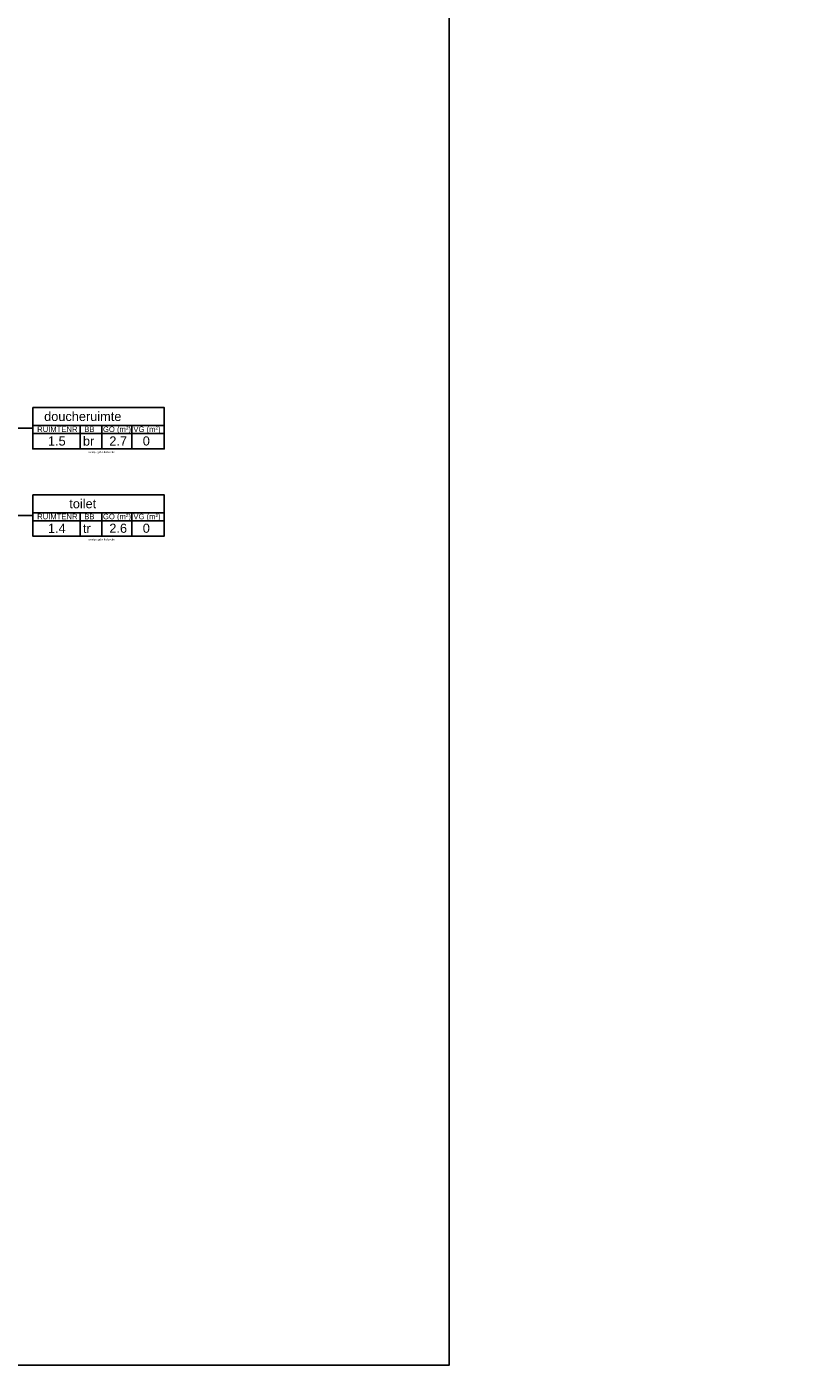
# Model space of a CAD drawing. Header units: metres. Extents: x 63115 to 703450, y -261936 to -53969.
# Tile 172 of 197: x 168039 to 177677, y -139471 to -123047. Entities that reach past the tile are written whole.
import ezdxf
from ezdxf.enums import TextEntityAlignment as Align

# ---------------------------------------------------------------- set-up
doc = ezdxf.new("R2010")
doc.units = ezdxf.units.M
doc.layers.get('0').update_dxf_attribs({"true_color": 0x83b7c5})
doc.layers.get('DEFPOINTS').update_dxf_attribs({"color": 6})
for name, color, linetype in [('_03-PROJECTION', 1, 'Continuous'), ('_05text200', 8, 'Continuous'), ('_07Brandveiligheid', 8, 'Continuous'), ('_11-BLOCKS', 7, 'Continuous')]:
    doc.layers.add(name, color=color, linetype=linetype)
doc.styles.add('NIO 1_50 klein', font='arial.ttf', dxfattribs={"height": 100})
doc.styles.add('NIOstandard', font='arial.ttf')
doc.dimstyles.new('NIO-5-KLEIN', dxfattribs={"dimtxt": 10, "dimasz": 1, "dimexe": 2, "dimexo": 5, "dimgap": 1, "dimtad": 1, "dimdec": 0, "dimzin": 0, "dimdsep": 46, "dimtxsty": 'NIOstandard', "dimblk1": 'MAATSTR', "dimblk2": 'MAATSTR', "dimsah": 1, "dimcen": 0, "dimdle": 1.5, "dimse1": 1, "dimse2": 1, "dimclrd": 7, "dimclre": 256, "dimclrt": 256, "dimazin": 0, "dimtfac": 1, "dimtdec": 0, "dimtofl": 0, "dimtmove": 1, "dimatfit": 2, "dimldrblk": 'MAATSTR', "dimfxl": 1, "dimtvp": 1, "dimtolj": 1, "dimtzin": 0, "dimarcsym": 0})

# ---------------------------------------------------------------- blocks, each defined once
blk = doc.blocks.new('kader_ruimte')
at = {"layer": '_05text200'}
for p, q in [((0, -313), (2304, -313)), ((0, -455), (2304, -455)), ((833, -313), (833, -724)), ((1210, -313), (1210, -724)), ((1736, -313), (1736, -724))]:
    blk.add_line(p, q, dxfattribs=at)
blk.add_lwpolyline([(0, 0), (2304, 0), (2304, -724), (0, -724)], close=True, dxfattribs=at)
at = {"layer": '_05text200', "char_height": 96, "width": 509.25, "style": 'NIOstandard'}
for s, insert, attachment_point in [('RUIMTENR', (77, -332), 1), ('BB', (992, -332), 2), ('GO (m²)', (1476, -332), 2), ('VG (m²)', (2002, -332), 2)]:
    blk.add_mtext(s, dxfattribs=dict(at, insert=insert, attachment_point=attachment_point))
at = {"layer": '_05text200', "style": 'NIOstandard'}
for tag, p in [('RUIMTENAAM', (876, -235)), ('RUIMTENR', (421, -666)), ('GO', (1497, -665)), ('VG', (1990, -665))]:
    blk.add_attdef(tag, text='', height=160, dxfattribs=at).set_placement(p, align=Align.CENTER)
blk.add_attdef('BB', (879, -667), '', height=160, dxfattribs=at)
at = {"layer": 'DEFPOINTS', "style": 'NIO 1_50 klein'}
blk.add_attdef('FUNCTIE', (974, -797), '', height=32, dxfattribs=at)
blk = doc.blocks.new('MAATSTR')
at = {"linetype": 'Continuous'}
for p, q in [((0, 5), (0, -5)), ((-4.17, 0), (4.17, 0))]:
    blk.add_line(p, q, dxfattribs=at)
at = {"linetype": 'Continuous', "const_width": 1.5}
blk.add_lwpolyline([(-0.75, 0, 1), (0.75, 0, 1)], format="xyb", close=True, dxfattribs=at)

msp = doc.modelspace()

# ---------------------------------------------------------------- linework, layer by layer
at = {"layer": 'DEFPOINTS'}
msp.add_lwpolyline([(149774.9, -107784.6), (173220.7, -107784.6), (173220.7, -139471.3), (149774.9, -139471.3)], close=True, dxfattribs=at)

# ---------------------------------------------------------------- block references
at = {"layer": '_11-BLOCKS', "xscale": 0.7, "yscale": 0.7, "zscale": 0.7}
for p, values in [((168112.5, -127719.8), {'RUIMTENAAM': 'doucheruimte', 'GO': '2.7', 'BB': 'br', 'RUIMTENR': '1.5', 'VG': '0', 'FUNCTIE': 'overige gebruiksfunctie'}), ((168112.5, -128790.9), {'RUIMTENAAM': 'toilet', 'GO': '2.6', 'BB': 'tr', 'RUIMTENR': '1.4', 'VG': '0', 'FUNCTIE': 'overige gebruiksfunctie'})]:
    msp.add_blockref('kader_ruimte', p, dxfattribs=at).add_auto_attribs(values)

# ---------------------------------------------------------------- texts
at = {"layer": '_07Brandveiligheid', "char_height": 300, "attachment_point": 1}
for s, width, insert in [('\\pi9.7212;{\\fArial|b0|i0|c0|p34;\\H0.375x;installaties boven trap\\P\\pi387.2;zie dsn AA}', 1522.844, (160187.3, -129468.2)), ('\\pi1474.1;{\\fArial|b0|i0|c0|p34;\\H0.375x;balusters staal}', 2466.128, (163799.4, -134260.3)), ('\\pi718.08;{\\fArial|b0|i0|c0|p34;\\H0.375x;polycarbonaat balustrade}', 2466.128, (162387.3, -134839.8))]:
    msp.add_mtext_dynamic_manual_height_columns(s, width=width, gutter_width=1, heights=[0], dxfattribs=dict(at, insert=insert))

# ---------------------------------------------------------------- leaders
at = {"layer": '_03-PROJECTION'}
for points in [[(166312.3, -129123.7), (167900, -127973.2), (168112.5, -127973.2)], [(166680.3, -129918.9), (167900, -129044.3), (168112.5, -129044.3)]]:
    msp.add_leader(points, dimstyle='NIO-5-KLEIN', override={"dimasz": 100, "dimldrblk": 'Dot'}, dxfattribs=at)

doc.saveas('drawing.dxf')
